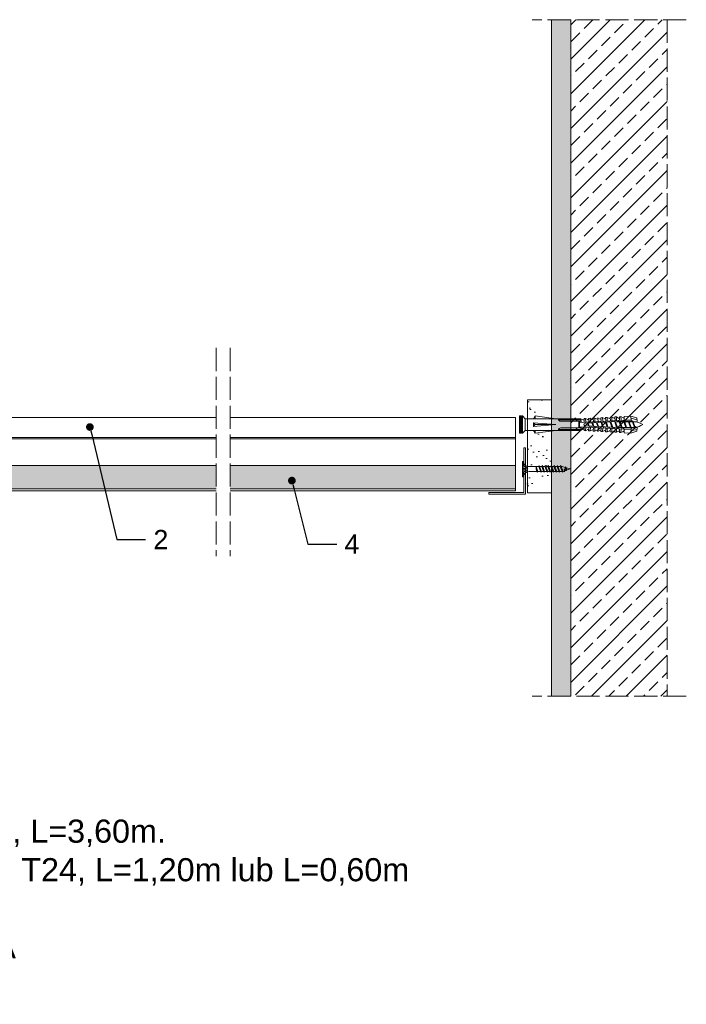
# Model space of a CAD drawing. Header units: millimetres. Extents: x 2238 to 3028, y 1607 to 2163.
# Tile 2 of 2: x 2682 to 3028, y 1607 to 2118. Entities that reach past the tile are written whole.
import ezdxf
from ezdxf import colors
from ezdxf.entities.mleader import LeaderData, LeaderLine
from ezdxf.math import Vec2, Vec3

# ---------------------------------------------------------------- set-up
doc = ezdxf.new("R2010")
doc.units = ezdxf.units.MM
doc.linetypes.add('ACAD_ISO02W100', pattern=[15, 12, -3])
doc.layers.get('0').update_dxf_attribs({"lineweight": 9})
for name, color, linetype, lineweight in [('_RIGIPS AKCESORIA', 7, 'Continuous', 5), ('_RIGIPS G-K', 7, 'Continuous', 9), ('_RIGIPS PROFIL', 7, 'Continuous', 9), ('_RIGIPS PŁYTA', 7, 'Continuous', 9), ('A-ANNO-REV-03', 7, 'Continuous', 9), ('KRESKOWANIE', 7, 'Continuous', 9), ('PRZERYWANA', 7, 'ACAD_ISO02W100', 9)]:
    doc.layers.add(name, color=color, linetype=linetype, lineweight=lineweight)
doc.styles.get("Standard").update_dxf_attribs({"font": 'arial.ttf'})

# ---------------------------------------------------------------- blocks, each defined once
blk = doc.blocks.new('kolek rozprezny komplet 60')
for p, q in [((393.81, 219.85), (390.76, 218.91)), ((393.68, 217.35), (393.81, 219.85)), ((397.41, 219.66), (393.81, 219.85)), ((443.47, 219.95), (432.8, 218.45)), ((443.47, 218.45), (443.47, 219.95)), ((443.47, 219.95), (444.34, 218.45)), ((450.17, 219.95), (448.67, 218.45)), ((450.17, 219.95), (450.17, 210.95)), ((450.67, 219.95), (450.17, 219.95)), ((450.67, 219.95), (450.67, 210.95)), ((450.67, 219.35), (451.17, 219.95)), ((451.17, 219.95), (451.67, 219.95)), ((451.17, 219.95), (451.17, 210.95)), ((451.67, 219.95), (451.67, 210.95)), ((390.66, 217.01), (390.76, 218.91)), ((393.15, 216.88), (390.66, 217.01)), ((393.75, 218.75), (390.71, 217.96)), ((391.67, 216.95), (392.67, 216.95)), ((392.67, 216.95), (391.67, 213.95)), ((392.67, 216.95), (392.07, 213.95)), ((393.07, 216.95), (392.07, 213.95)), ((392.67, 216.95), (393.04, 217.45)), ((393.07, 216.95), (393.04, 217.45)), ((393.07, 216.95), (394.67, 216.95)), ((394.67, 216.95), (393.67, 213.95)), ((417.38, 216.11), (393.68, 217.35)), ((417.38, 214.79), (393.68, 213.55)), ((420.47, 216.55), (393.71, 217.95)), ((394.67, 216.95), (394.07, 213.95)), ((395.07, 216.95), (394.07, 213.95)), ((394.67, 216.95), (394.92, 217.29)), ((395.07, 216.95), (395.05, 217.28)), ((395.07, 216.95), (397.07, 216.95)), ((397.07, 216.95), (396.07, 213.95)), ((397.07, 216.95), (396.47, 213.95)), ((397.47, 216.95), (396.47, 213.95)), ((397.07, 216.95), (397.23, 217.17)), ((397.31, 217.76), (397.41, 219.66)), ((397.47, 216.95), (397.46, 217.16)), ((397.47, 216.95), (399.47, 216.95)), ((397.67, 217.14), (397.71, 217.74)), ((399, 219.58), (397.82, 218.98)), ((398.47, 217.1), (398.5, 217.7)), ((399.47, 216.95), (398.47, 213.95)), ((399.47, 216.95), (398.87, 213.95)), ((399.87, 216.95), (398.87, 213.95)), ((398.9, 217.68), (399, 219.58)), ((399.8, 219.54), (399, 219.58)), ((399.47, 216.95), (399.55, 217.05)), ((399.7, 217.64), (399.8, 219.54)), ((399.87, 216.95), (399.87, 217.03)), ((399.87, 216.95), (401.38, 216.95)), ((400.07, 217.02), (400.1, 217.62)), ((401.4, 219.45), (400.22, 218.85)), ((400.87, 216.98), (400.9, 217.58)), ((401.87, 216.92), (400.87, 213.95)), ((401.87, 216.92), (401.27, 213.95)), ((402.26, 216.9), (401.27, 213.95)), ((401.3, 217.56), (401.4, 219.45)), ((402.2, 219.41), (401.4, 219.45)), ((402.1, 217.51), (402.2, 219.41)), ((402.47, 216.89), (402.5, 217.49)), ((403.8, 219.33), (402.61, 218.72)), ((403.27, 216.85), (403.3, 217.45)), ((404.22, 216.8), (403.31, 214.05)), ((403.7, 217.43), (403.8, 219.33)), ((404.24, 216.8), (403.7, 214.07)), ((404.62, 216.78), (403.72, 214.07)), ((404.6, 219.29), (403.8, 219.33)), ((404.5, 217.39), (404.6, 219.29)), ((404.86, 216.77), (404.9, 217.37)), ((406.19, 219.2), (405.01, 218.6)), ((405.66, 216.73), (405.69, 217.32)), ((406.58, 216.68), (405.75, 214.18)), ((406.09, 217.3), (406.19, 219.2)), ((406.62, 216.68), (406.12, 214.2)), ((406.98, 216.66), (406.16, 214.2)), ((406.99, 219.16), (406.19, 219.2)), ((406.89, 217.26), (406.99, 219.16)), ((407.26, 216.64), (407.29, 217.24)), ((408.59, 219.08), (407.41, 218.47)), ((408.06, 216.6), (408.09, 217.2)), ((408.94, 216.55), (408.19, 214.31)), ((408.49, 217.18), (408.59, 219.08)), ((408.99, 216.55), (408.55, 214.33)), ((409.39, 219.03), (408.59, 219.08)), ((409.34, 216.53), (408.6, 214.33)), ((409.29, 217.14), (409.39, 219.03)), ((409.66, 216.52), (409.69, 217.12)), ((410.99, 218.95), (409.8, 218.35)), ((410.46, 216.47), (410.49, 217.07)), ((411.3, 216.43), (410.64, 214.44)), ((410.89, 217.05), (410.99, 218.95)), ((411.37, 216.43), (410.98, 214.45)), ((411.69, 216.41), (411.04, 214.46)), ((412.59, 218.87), (411.4, 218.26)), ((412.05, 216.39), (412.09, 216.99)), ((412.49, 216.97), (412.59, 218.87)), ((413.38, 218.82), (412.59, 218.87)), ((412.85, 216.35), (412.89, 216.95)), ((413.66, 216.31), (413.08, 214.56)), ((413.28, 216.93), (413.38, 218.82)), ((413.75, 216.3), (413.4, 214.58)), ((414.05, 216.29), (413.49, 214.58)), ((414.98, 218.74), (413.8, 218.14)), ((414.45, 216.27), (414.48, 216.86)), ((414.45, 214.64), (414.48, 214.04)), ((414.88, 216.84), (414.98, 218.74)), ((415.78, 218.7), (414.98, 218.74)), ((415.25, 216.22), (415.28, 216.82)), ((415.25, 214.68), (415.28, 214.08)), ((416.02, 216.18), (415.52, 214.69)), ((415.68, 216.8), (415.78, 218.7)), ((416.12, 216.18), (415.83, 214.71)), ((416.41, 216.16), (415.93, 214.71)), ((417.38, 218.62), (416.2, 218.01)), ((417.28, 216.72), (417.38, 218.62)), ((418.18, 218.57), (417.38, 218.62)), ((418.22, 215.58), (418.01, 214.95)), ((418.08, 216.68), (418.18, 218.57)), ((419.78, 218.49), (418.59, 217.89)), ((419.68, 216.59), (419.78, 218.49)), ((430.17, 217.15), (419.71, 217.15)), ((431.37, 217.95), (419.75, 217.95)), ((448.67, 218.45), (419.77, 218.45)), ((420.47, 217.15), (420.47, 213.75)), ((420.67, 217.15), (420.67, 213.75)), ((420.87, 217.15), (420.87, 213.75)), ((444.34, 216.37), (432.8, 215.45)), ((432.8, 215.45), (443.47, 215.45)), ((444.34, 214.53), (432.8, 215.45)), ((444.34, 216.37), (443.47, 215.45)), ((444.34, 214.53), (443.47, 215.45)), ((444.34, 214.53), (444.34, 216.37)), ((448.67, 218.45), (448.67, 212.45)), ((448.67, 216.95), (448.67, 213.95)), ((393.15, 214.02), (390.66, 213.89)), ((390.66, 213.89), (390.76, 211.99)), ((393.75, 212.15), (390.71, 212.94)), ((393.81, 211.05), (390.76, 211.99)), ((391.67, 213.95), (391.71, 213.45)), ((391.71, 213.45), (392.07, 213.95)), ((392.07, 213.95), (393.67, 213.95)), ((393.67, 213.95), (393.7, 213.55)), ((393.68, 213.55), (393.81, 211.05)), ((420.47, 214.35), (393.71, 212.95)), ((393.78, 213.55), (394.07, 213.95)), ((397.41, 211.24), (393.81, 211.05)), ((394.07, 213.95), (396.07, 213.95)), ((396.07, 213.95), (396.09, 213.67)), ((396.28, 213.68), (396.47, 213.95)), ((396.47, 213.95), (398.47, 213.95)), ((397.31, 213.14), (397.41, 211.24)), ((397.67, 213.76), (397.71, 213.16)), ((399, 211.32), (397.82, 211.93)), ((398.47, 213.95), (398.48, 213.8)), ((398.47, 213.8), (398.5, 213.2)), ((398.77, 213.81), (398.87, 213.95)), ((398.87, 213.95), (400.87, 213.95)), ((398.9, 213.22), (399, 211.32)), ((399.8, 211.36), (399, 211.32)), ((399.7, 213.26), (399.8, 211.36)), ((400.07, 213.88), (400.1, 213.28)), ((401.4, 211.45), (400.22, 212.05)), ((400.87, 213.95), (400.88, 213.92)), ((400.87, 213.92), (400.9, 213.32)), ((401.27, 213.95), (401.38, 213.95)), ((401.27, 213.94), (401.27, 213.95)), ((401.3, 213.35), (401.4, 211.45)), ((402.2, 211.49), (401.4, 211.45)), ((402.1, 213.39), (402.2, 211.49)), ((402.47, 214.01), (402.5, 213.41)), ((403.8, 211.57), (402.61, 212.18)), ((403.27, 214.05), (403.3, 213.45)), ((403.7, 213.47), (403.8, 211.57)), ((404.6, 211.62), (403.8, 211.57)), ((404.5, 213.51), (404.6, 211.62)), ((404.86, 214.13), (404.9, 213.53)), ((406.19, 211.7), (405.01, 212.3)), ((405.66, 214.17), (405.69, 213.58)), ((406.09, 213.6), (406.19, 211.7)), ((406.99, 211.74), (406.19, 211.7)), ((406.89, 213.64), (406.99, 211.74)), ((407.26, 214.26), (407.29, 213.66)), ((408.59, 211.82), (407.41, 212.43)), ((408.06, 214.3), (408.09, 213.7)), ((408.49, 213.72), (408.59, 211.82)), ((409.39, 211.87), (408.59, 211.82)), ((409.29, 213.76), (409.39, 211.87)), ((409.66, 214.38), (409.69, 213.79)), ((410.99, 211.95), (409.8, 212.55)), ((410.46, 214.43), (410.49, 213.83)), ((410.89, 213.85), (410.99, 211.95)), ((412.59, 212.03), (411.4, 212.64)), ((412.05, 214.51), (412.09, 213.91)), ((412.49, 213.93), (412.59, 212.03)), ((413.38, 212.08), (412.59, 212.03)), ((412.85, 214.55), (412.89, 213.95)), ((413.28, 213.97), (413.38, 212.08)), ((414.98, 212.16), (413.8, 212.76)), ((414.88, 214.06), (414.98, 212.16)), ((415.78, 212.2), (414.98, 212.16)), ((415.68, 214.1), (415.78, 212.2)), ((417.38, 212.29), (416.2, 212.89)), ((417.28, 214.18), (417.38, 212.29)), ((418.18, 212.33), (417.38, 212.29)), ((418.08, 214.22), (418.18, 212.33)), ((419.78, 212.41), (418.59, 213.01)), ((419.68, 214.31), (419.78, 212.41)), ((430.17, 213.75), (419.71, 213.75)), ((431.37, 212.95), (419.75, 212.95)), ((448.67, 212.45), (419.77, 212.45)), ((443.47, 210.95), (432.8, 212.45)), ((443.47, 212.45), (443.47, 210.95)), ((443.47, 210.95), (444.34, 212.45)), ((450.17, 210.95), (448.67, 212.45)), ((450.67, 210.95), (450.17, 210.95)), ((450.67, 211.55), (451.17, 210.95)), ((451.17, 210.95), (451.67, 210.95))]:
    blk.add_line(p, q)
for centre, radius, start, end in [((393.41, 206.24), 10.85, 99.2038, 121.9083), ((393.41, 224.66), 10.85, 238.0917, 260.7962), ((393.65, 216.85), 0.5, 87, 177), ((397.68, 219.24), 0.3, 177, 297), ((400.08, 219.12), 0.3, 177, 297), ((402.48, 218.99), 0.3, 177, 297), ((404.87, 218.87), 0.3, 177, 297), ((407.27, 218.74), 0.3, 177, 297), ((409.67, 218.61), 0.3, 177, 297), ((411.27, 218.53), 0.3, 177, 297), ((413.66, 218.41), 0.3, 177, 297), ((416.06, 218.28), 0.3, 177, 297), ((417.55, 215.45), 0.682, 255.8604, 104.1386), ((418.46, 218.15), 0.3, 177, 297), ((422.67, 216.95), 1, 90, 168.463), ((430.17, 218.45), 1.3, 270, 0), ((393.65, 214.05), 0.5, 183, 273), ((397.68, 211.66), 0.3, 63, 183), ((400.08, 211.78), 0.3, 63, 183), ((402.48, 211.91), 0.3, 63, 183), ((404.87, 212.03), 0.3, 63, 183), ((407.27, 212.16), 0.3, 63, 183), ((409.67, 212.29), 0.3, 63, 183), ((411.27, 212.37), 0.3, 63, 183), ((413.66, 212.5), 0.3, 63, 183), ((416.06, 212.62), 0.3, 63, 183), ((418.46, 212.75), 0.3, 63, 183), ((422.67, 213.95), 1, 191.537, 270), ((430.17, 212.45), 1.3, 0, 90)]:
    blk.add_arc(centre, radius, start, end)
blk = doc.blocks.new('TN 25')
at = {"layer": '_RIGIPS AKCESORIA'}
for p, q in [((0, -0.84), (0, 7.16)), ((0, 7.16), (0.46, 7.16)), ((0.46, 7.16), (0.46, 4.78)), ((0.46, 4.78), (0, 4.78)), ((0, 3.5), (1.77, 3.5)), ((0, 2.83), (1.77, 2.83)), ((0.46, 1.64), (0, 1.64)), ((0.46, -0.84), (0.46, 1.64)), ((1.77, 3.5), (1.77, 4.2)), ((1.77, 2.83), (1.77, 2.18)), ((3.02, 4.46), (8.47, 4.46)), ((7.49, 2.01), (3.55, 2.01)), ((7.12, 4.46), (7.12, 3.18)), ((8.03, 2.01), (7.12, 4.46)), ((7.12, 3.18), (7.65, 1.53)), ((7.65, 1.53), (8.03, 2.01)), ((9.41, 2.01), (8.03, 2.01)), ((8.47, 4.46), (8.79, 5)), ((9.61, 1.51), (8.47, 4.46)), ((8.79, 5), (9.93, 2.01)), ((9, 4.46), (10.1, 4.46)), ((9.93, 2.01), (9.61, 1.51)), ((11.04, 2.01), (9.93, 2.01)), ((10.1, 4.46), (10.41, 5)), ((11.23, 1.51), (10.1, 4.46)), ((10.41, 5), (11.56, 2.01)), ((10.62, 4.46), (11.67, 4.46)), ((11.56, 2.01), (11.23, 1.51)), ((12.61, 2.01), (11.56, 2.01)), ((11.67, 4.46), (11.99, 5)), ((12.81, 1.51), (11.67, 4.46)), ((11.99, 5), (13.14, 2.01)), ((12.2, 4.46), (13.21, 4.46)), ((13.14, 2.01), (12.81, 1.51)), ((14.15, 2.01), (13.14, 2.01)), ((13.21, 4.46), (13.52, 5)), ((14.34, 1.51), (13.21, 4.46)), ((13.52, 5), (14.67, 2.01)), ((13.73, 4.46), (14.8, 4.46)), ((14.67, 2.01), (14.34, 1.51)), ((15.74, 2.01), (14.67, 2.01)), ((14.8, 4.46), (15.12, 5)), ((15.94, 1.51), (14.8, 4.46)), ((15.12, 5), (16.26, 2.01)), ((15.33, 4.46), (16.42, 4.46)), ((16.26, 2.01), (15.94, 1.51)), ((17.36, 2.01), (16.26, 2.01)), ((16.42, 4.46), (16.73, 5)), ((17.55, 1.51), (16.42, 4.46)), ((16.73, 5), (17.88, 2.01)), ((16.94, 4.46), (17.99, 4.46)), ((17.88, 2.01), (17.55, 1.51)), ((18.93, 2.01), (17.88, 2.01)), ((17.99, 4.46), (18.31, 5)), ((19.13, 1.51), (17.99, 4.46)), ((18.31, 5), (19.45, 2.01)), ((18.52, 4.46), (19.68, 4.46)), ((19.45, 2.01), (19.13, 1.51)), ((19.45, 2.01), (20.62, 2.01)), ((19.68, 4.46), (20, 5)), ((20.82, 1.51), (19.68, 4.46)), ((20, 5), (21.14, 2.01)), ((20.21, 4.46), (20.7, 4.46)), ((20.7, 4.46), (22.28, 3.98)), ((21.14, 2.01), (20.82, 1.51)), ((21.14, 2.01), (21.81, 2.12)), ((21.85, 1.83), (21.67, 3.28)), ((21.67, 3.28), (22.14, 2.4)), ((22.14, 2.4), (21.85, 1.83)), ((22.7, 2.36), (22.14, 2.4)), ((22.28, 3.98), (22.56, 4.37)), ((22.7, 2.36), (22.28, 3.98)), ((22.56, 4.37), (23.03, 2.71)), ((23.03, 2.71), (22.7, 2.36)), ((22.71, 3.85), (25, 3.24)), ((25, 3.24), (23.03, 2.71)), ((0, -0.84), (0.46, -0.84))]:
    blk.add_line(p, q, dxfattribs=at)
for centre, major_axis, ratio, start_param, end_param in [((3.09, 7.67), (0.17, 3.2), 0.826134, 1.773653, 3.180586), ((-0.04, 0.9), (0, 3.93), 0.848176, -0.720942, -0.151112), ((3.37, -1.57), (0.28, 3.57), 0.832181, 0.035984, 1.430787), ((-2.73, 15.91), (0, 14.76), 0.848176, 3.399396, 3.475072), ((0.59, 4.62), (0, 2.81), 0.848176, 3.475072, 3.862535), ((1.66, 3.18), (0, 0.895), 0.848176, -1.552777, -0.720942), ((1.66, 3.18), (0, 0.895), 0.848176, 3.862535, 4.730408)]:
    blk.add_ellipse(centre, major_axis=major_axis, ratio=ratio, start_param=start_param, end_param=end_param, dxfattribs=at)
blk = doc.blocks.new('_Dot')
at = {"color": 0, "linetype": 'ByBlock', "lineweight": -2}
blk.add_line((-0.5, 0), (-1, 0), dxfattribs=at)
at = {"color": 0, "linetype": 'ByBlock', "const_width": 0.5}
blk.add_lwpolyline([(-0.25, 0, 1), (0.25, 0, 1)], format="xyb", close=True, dxfattribs=at)
blk = doc.blocks.new('kątownik 24x19')
at = {"layer": 'A-ANNO-REV-03'}
for p, q in [((-0.019, -0.0231), (-0.019, 0.0009)), ((-0.019, 0.0009), (0, 0.0009)), ((-0.0181, 0), (-0.0181, -0.0231)), ((0, 0), (-0.0181, 0)), ((0, 0.0009), (0, 0)), ((-0.0181, -0.0231), (-0.019, -0.0231))]:
    blk.add_line(p, q, dxfattribs=at)

msp = doc.modelspace()

# ---------------------------------------------------------------- hatches: boundary and pattern name
at = {"layer": '_RIGIPS PŁYTA'}
h = msp.add_hatch(dxfattribs=at)
h.set_pattern_fill('DOTS', color=253, scale=0.5)
h.paths.add_polyline_path([(2463.89, 1886.32), (2314.1, 1886.32), (2314.1, 1874.32), (2463.89, 1874.32)])
h.paths.add_polyline_path([(2608.59, 1886.32), (2471.11, 1886.32), (2471.11, 1874.32), (2605.53, 1874.32)])
h.paths.add_polyline_path([(2623.66, 1886.32), (2608.59, 1886.32), (2605.53, 1874.32), (2623.66, 1874.32)])
h.paths.add_polyline_path([(2722.85, 1886.32), (2631.61, 1886.32), (2631.61, 1874.32), (2725.72, 1874.32)])
h.paths.add_polyline_path([(2783.61, 1886.32), (2722.85, 1886.32), (2725.72, 1874.32), (2783.61, 1874.32)])
h.paths.add_polyline_path([(2938.96, 1886.32), (2790.82, 1886.32), (2790.82, 1874.32), (2938.96, 1874.32)])
edge = h.paths.add_edge_path(flags=16)
edge.add_arc((2822.88, 1878.55), 1, 0, 360)
at = {"layer": 'KRESKOWANIE'}
h = msp.add_hatch(dxfattribs=at)
h.set_pattern_fill('AR-SAND', color=256, scale=0.1, style=0)
h.set_pattern_definition([(37.5, (118.904, 487.767), (-0.160003, 4.8941324), [0, -3.8608, 0, -4.318, 0, -4.1275]), (7.5, (118.904, 487.767), (4.495233, 7.168251), [0, -2.0828, 0, -3.4798, 0, -1.3335]), (327.5, (115.78, 487.767), (7.9099237, 0.014372), [0, -1.27, 0, -4.572, 0, -5.969]), (317.5, (115.78, 487.767), (7.635565, 2.229293), [0, -0.635, 0, -2.9972, 0, -3.429])])
h.paths.add_polyline_path([(2957.58, 2117.72), (2967.58, 2117.72), (2967.58, 1766.72), (2957.58, 1766.72)])
h = msp.add_hatch(dxfattribs=at)
h.set_pattern_fill('ANSI33', color=256, scale=2, angle=180, style=0)
h.set_pattern_definition([(225, (118.904, 487.767), (8.980256, -8.980256), []), (225, (109.924, 487.767), (8.980256, -8.980256), [6.35, -3.175])])
h.paths.add_polyline_path([(2967.58, 2117.72), (3017.58, 2117.72), (3017.58, 1766.72), (2967.58, 1766.72)])
h = msp.add_hatch(dxfattribs=at)
h.set_pattern_fill('AR-SAND', color=256, scale=0.2, style=0)
h.set_pattern_definition([(37.5, (2513.561, 2296.496), (-0.32001, 9.78826), [0, -7.7216, 0, -8.636, 0, -8.255]), (7.5, (2513.561, 2296.496), (8.99047, 14.3365), [0, -4.1656, 0, -6.9596, 0, -2.667]), (327.5, (2507.312, 2296.496), (15.81985, 0.02874), [0, -2.54, 0, -9.144, 0, -11.938]), (317.5, (2507.312, 2296.496), (15.27113, 4.4586), [0, -1.27, 0, -5.9944, 0, -6.858])])
edge = h.paths.add_edge_path()
edge.add_line((2957.58, 1904.3), (2949.21, 1903.12))
edge.add_line((2949.21, 1903.12), (2948.34, 1904.62))
edge.add_line((2948.34, 1904.62), (2945.08, 1904.62))
edge.add_line((2945.08, 1904.62), (2945.08, 1883.98))
edge.add_ellipse((2945.58, 1887.14), major_axis=(0.17, 3.2), ratio=0.826134, start_angle=172.8106, end_angle=182.2342)
edge.add_line((2945.51, 1883.93), (2950.97, 1883.93))
edge.add_line((2950.97, 1883.93), (2951.28, 1884.47))
edge.add_line((2951.28, 1884.47), (2951.49, 1883.93))
edge.add_line((2951.49, 1883.93), (2952.59, 1883.93))
edge.add_line((2952.59, 1883.93), (2952.91, 1884.47))
edge.add_line((2952.91, 1884.47), (2953.12, 1883.93))
edge.add_line((2953.12, 1883.93), (2954.17, 1883.93))
edge.add_line((2954.17, 1883.93), (2954.48, 1884.47))
edge.add_line((2954.48, 1884.47), (2954.69, 1883.93))
edge.add_line((2954.69, 1883.93), (2955.7, 1883.93))
edge.add_line((2955.7, 1883.93), (2956.02, 1884.47))
edge.add_line((2956.02, 1884.47), (2956.22, 1883.93))
edge.add_line((2956.22, 1883.93), (2957.3, 1883.93))
edge.add_line((2957.3, 1883.93), (2957.58, 1884.41))
edge.add_line((2957.58, 1884.41), (2957.58, 1904.3))
edge = h.paths.add_edge_path()
edge.add_line((2957.58, 1881.48), (2957.16, 1881.48))
edge.add_line((2957.16, 1881.48), (2956.84, 1880.97))
edge.add_line((2956.84, 1880.97), (2956.64, 1881.48))
edge.add_line((2956.64, 1881.48), (2955.63, 1881.48))
edge.add_line((2955.63, 1881.48), (2955.3, 1880.97))
edge.add_line((2955.3, 1880.97), (2955.11, 1881.48))
edge.add_line((2955.11, 1881.48), (2954.05, 1881.48))
edge.add_line((2954.05, 1881.48), (2953.73, 1880.97))
edge.add_line((2953.73, 1880.97), (2953.53, 1881.48))
edge.add_line((2953.53, 1881.48), (2952.43, 1881.48))
edge.add_line((2952.43, 1881.48), (2952.1, 1880.97))
edge.add_line((2952.1, 1880.97), (2951.91, 1881.48))
edge.add_line((2951.91, 1881.48), (2950.53, 1881.48))
edge.add_line((2950.53, 1881.48), (2950.14, 1881))
edge.add_line((2950.14, 1881), (2949.99, 1881.48))
edge.add_line((2949.99, 1881.48), (2946.04, 1881.48))
edge.add_ellipse((2945.86, 1877.9), major_axis=(0.28, 3.57), ratio=0.832181, start_angle=2.0617, end_angle=20.6679)
edge.add_line((2945.08, 1881.33), (2945.08, 1872.22))
edge.add_line((2945.08, 1872.22), (2957.58, 1872.22))
edge.add_line((2957.58, 1872.22), (2957.58, 1881.48))
h.paths.add_polyline_path([(2957.58, 1920.42), (2945.08, 1920.42), (2945.08, 1910.62), (2948.34, 1910.62), (2949.21, 1912.12), (2957.58, 1910.95)])

# ---------------------------------------------------------------- linework, layer by layer
for p, q in [((2957.58, 2117.72), (2957.58, 1766.72)), ((2967.58, 2117.72), (2967.58, 1766.72))]:
    msp.add_line(p, q)
at = {"layer": '_RIGIPS PROFIL'}
for p, q in [((2471.11, 1911.32), (2783.61, 1911.32)), ((2938.96, 1911.32), (2790.82, 1911.32)), ((2630.89, 1900.99), (2783.61, 1900.99)), ((2938.96, 1900.99), (2790.82, 1900.99)), ((2627.89, 1900.15), (2783.61, 1900.15)), ((2938.96, 1900.15), (2790.82, 1900.15)), ((2471.11, 1873.32), (2783.61, 1873.32)), ((2938.96, 1873.32), (2790.82, 1873.32))]:
    msp.add_line(p, q, dxfattribs=at)
at = {"layer": '_RIGIPS PŁYTA'}
for p, q in [((2945.08, 1920.42), (2957.58, 1920.42)), ((2945.08, 1920.42), (2945.08, 1872.22)), ((2938.96, 1911.32), (2938.96, 1873.32)), ((2631.61, 1886.32), (2783.61, 1886.32)), ((2790.82, 1886.32), (2938.96, 1886.32)), ((2945.08, 1883.52), (2945.08, 1883.32)), ((2631.61, 1874.32), (2783.61, 1874.32)), ((2790.82, 1874.32), (2938.96, 1874.32)), ((2945.08, 1872.22), (2957.58, 1872.22))]:
    msp.add_line(p, q, dxfattribs=at)
at = {"layer": 'PRZERYWANA'}
for p, q in [((3027.58, 2117.72), (2947.58, 2117.72)), ((3017.58, 2117.72), (3017.58, 1766.72)), ((2783.61, 1947.42), (2783.61, 1839.4)), ((2790.82, 1947.42), (2790.82, 1839.4)), ((2790.82, 1947.42), (2790.82, 1839.4)), ((3027.58, 1766.72), (2947.58, 1766.72))]:
    msp.add_line(p, q, dxfattribs=at)

# ---------------------------------------------------------------- block references
at = {"xscale": -1}
msp.add_blockref('kolek rozprezny komplet 60', (3392.68, 1692.17), dxfattribs=at)
msp.add_blockref('TN 25', (2942.49, 1881.36))
at = {"layer": 'A-ANNO-REV-03', "xscale": 1000, "yscale": 1000, "zscale": 1000, "rotation": 180}
msp.add_blockref('kątownik 24x19', (2925.18, 1872.42), dxfattribs=at)

# ---------------------------------------------------------------- texts
at = {"layer": '_RIGIPS G-K', "insert": (2470.07, 1722.67), "char_height": 12, "attachment_point": 1}
msp.add_mtext_dynamic_manual_height_columns('{\\fArial|b1|i0|c238|p34;Materiał}:\\P1. Profil główny T15 lub T24, L=3,60m.\\P2. Profil poprzeczny T15 lub T24, L=1,20m lub L=0,60m\\P3. Wieszak\\P4. Płyta sufitowa, krawędź A\\P5. Profil kątowy', width=440.7622, gutter_width=12.5, heights=[0], dxfattribs=at)

# ---------------------------------------------------------------- leaders
at = {"layer": '_RIGIPS G-K'}
ml = msp.add_multileader_mtext('Standard', dxfattribs=at)
ml.set_content('2', color=256)
ml.set_leader_properties()
ml.set_arrow_properties(name='DOT')
ml.build(insert=Vec2(0, 0))
ml.multileader.update_dxf_attribs({"dogleg_length": 15})
ctx = ml.context
ctx.base_point, ctx.char_height, ctx.landing_gap_size, ctx.plane_origin = Vec3(2747.01, 1847.97), 10, 4, Vec3(2697.02, 1978.58)
notes = []
notes.append((ctx, [(0, (1, 1, 0), (2732.01, 1847.97), (1, 0), 15, [(0, [(2718.07, 1906.36)], 0, [])])]))
ctx.mtext.insert, ctx.mtext.flow_direction = Vec3(2751.01, 1852.97), 5
ml = msp.add_multileader_mtext('Standard', dxfattribs=at)
ml.set_content('4', color=256)
ml.set_leader_properties()
ml.set_arrow_properties(name='DOT')
ml.build(insert=Vec2(0, 0))
ml.multileader.update_dxf_attribs({"dogleg_length": 15})
ctx = ml.context
ctx.base_point, ctx.char_height, ctx.landing_gap_size, ctx.plane_origin = Vec3(2846.16, 1845.62), 10, 4, Vec3(2796.16, 1976.23)
notes.append((ctx, [(0, (1, 1, 0), (2831.16, 1845.62), (1, 0), 15, [(0, [(2822.88, 1878.55)], 0, [])])]))
ctx.mtext.insert, ctx.mtext.flow_direction = Vec3(2850.16, 1850.62), 5
for ctx, leaders in notes:
    for number, flags, end, landing, length, lines in leaders:
        leader = LeaderData()
        leader.index, (leader.has_last_leader_line, leader.has_dogleg_vector, leader.attachment_direction) = number, flags
        leader.last_leader_point, leader.dogleg_vector, leader.dogleg_length = Vec3(end), Vec3(landing), length
        for number, points, colour, breaks in lines:
            line = LeaderLine()
            line.index, line.vertices, line.color, line.breaks = number, Vec3.list(points), colors.encode_raw_color(colour), breaks
            leader.lines.append(line)
        ctx.leaders.append(leader)

doc.saveas('drawing.dxf')
